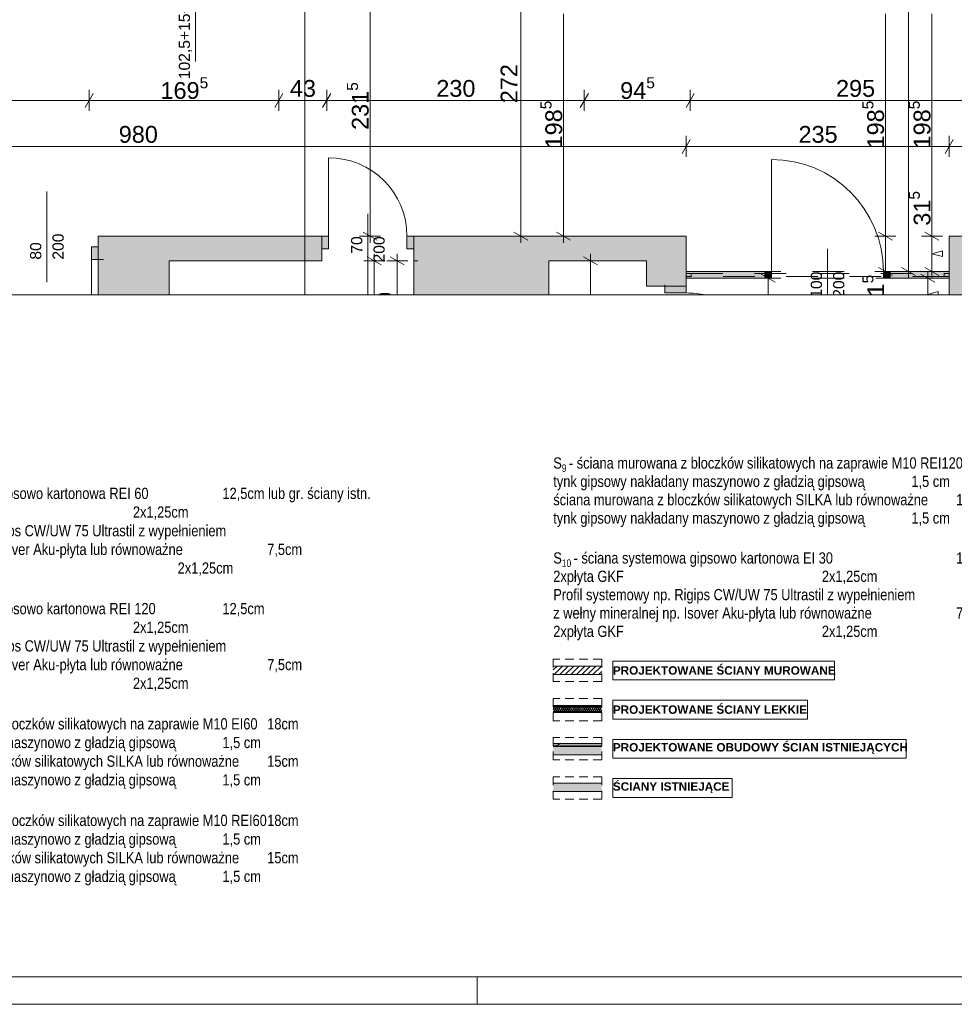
# Paper-space layout 'A-38 RZUT - PIĘTRO 8' of a CAD drawing. Header units: millimetres. Extents: x 0 to 800, y 0 to 500.
# Tile 2 of 22: x 178 to 345, y 0 to 176. Entities that reach past the tile are written whole.
import ezdxf
from ezdxf.xclip import XClip

# ---------------------------------------------------------------- set-up
doc = ezdxf.new("R2010")
doc.units = ezdxf.units.MM
doc.header["$MEASUREMENT"] = 0
doc.header["$XCLIPFRAME"] = 0
for name, pattern in [('DASHDOTX2', [1000, 500, -250, 0, -250]), ('Przer. długie kreski', [2.5, 1.5, -1]), ('PRZERYWANA', [5.64444, 2.82222, -2.82222]), ('PRZERYWANA_DU_A', [550, 350, -200])]:
    doc.linetypes.add(name, pattern=pattern)
for name, color, linetype, lineweight in [('0_Nr_pióra__1', 7, 'Continuous', 20), ('0_Nr_pióra__2', 8, 'Continuous', 13), ('A_Arkusz_Nr_pióra__1', 7, 'Continuous', 20), ('A_wymiary_Nr_pióra__1', 7, 'Continuous', 20), ('A_wymiary_Nr_pióra__2', 8, 'Continuous', 13), ('A_ściany proj_Nr_pióra__1', 7, 'Continuous', 20), ('A_ściany_Nr_pióra__1', 7, 'Continuous', 20), ('AR ZAMUROWANIA_Nr_pióra__1', 7, 'Continuous', 20), ('AR ŚCIANY PROJEKTOWANE_Nr_pióra__1', 7, 'Continuous', 20), ('AR ŚCIANY PROJEKTOWANE_Nr_pióra__2', 8, 'Continuous', 13), ('Drzwi Archicad_Nr_pióra__1', 7, 'Continuous', 20), ('Okna Archicada_Nr_pióra__1', 7, 'Continuous', 20), ('Znaczniki drzwi Archicada_Nr_pióra__1', 7, 'Continuous', 20), ('Znaczniki drzwi Archicada_Nr_pióra__3', 252, 'Continuous', 13)]:
    doc.layers.add(name, color=color, linetype=linetype, lineweight=lineweight)
for name, color, linetype, lineweight, true_color in [('A_Arkusz_Nr_pióra__237', 7, 'Continuous', 5, 0x343434), ('A_osie_Nr_pióra__16', 7, 'Continuous', 5, 0x0f0f0f), ('A_wymiary_Nr_pióra__6', 7, 'Continuous', 13, 0xa9a9a9), ('A_wymiary_Nr_pióra__7', 7, 'Continuous', 18, 0x171717), ('A_ściany proj_Nr_pióra__10', 7, 'Continuous', 13, 0x4b4b4b)]:
    doc.layers.add(name, color=color, linetype=linetype, lineweight=lineweight, true_color=true_color)
for name, color, linetype in [('A_podrys', 7, 'Continuous'), ('A_ściany', 7, 'Continuous'), ('Drzwi Archicad', 7, 'Continuous')]:
    doc.layers.add(name, color=color, linetype=linetype)
doc.styles.add('STYL_AUTOMATYCZNY_1', font='arial.ttf')
doc.styles.add('STYL_AUTOMATYCZNY_2', font='ARIALN.TTF')
doc.styles.add('STYL_AUTOMATYCZNY_3', font='arial.ttf')
doc.styles.add('STYL_AUTOMATYCZNY_4', font='arial.ttf')
doc.styles.add('STYL_AUTOMATYCZNY_5', font='arial.ttf')
pattern_1 = [(0, (0, 0), (0, 1), [0, -1])]
pattern_2 = [(45, (0, 0), (-57.025, 57.025), []), (45, (57.025, 0), (-57.025, 57.025), [40.323, -20.161])]

# ---------------------------------------------------------------- blocks, each defined once
blk = doc.blocks.new('Rysunek_1_1', base_point=(-3189.41, -631.4))
at = {"layer": 'A_ściany', "linetype": 'Continuous', "lineweight": 0, "true_color": 0x000000}
for points in [[(192.28, 137.25), (204.94, 132.85), (232.24, 132.85), (232.24, 137.25)], [(204.94, 132.85), (192.28, 137.25), (192.28, 126.75), (204.94, 126.75)], [(248.64, 126.75), (270.36, 126.75), (272.8, 137.25), (248.64, 137.25)], [(270.36, 126.75), (272.8, 126.75), (272.8, 137.25)], [(290.24, 137.25), (272.8, 137.25), (272.8, 132.85), (290.24, 132.85)], [(297.34, 137.25), (290.24, 137.25), (290.24, 128.29), (293.54, 128.29)], [(297.34, 137.25), (293.54, 128.29), (297.34, 128.29)], [(344.34, 126.75), (400.88, 126.75), (400.88, 137.25), (344.34, 137.25)], [(297.34, 130.95), (297.34, 129.73), (311.38, 129.73), (311.38, 130.95)], [(344.34, 130.95), (333.78, 130.95), (333.78, 129.73), (344.34, 129.73)]]:
    blk.add_hatch(color=18, dxfattribs=at).paths.add_polyline_path(points)
at = {"layer": 'Drzwi Archicad', "linetype": 'Continuous', "lineweight": 0, "true_color": 0xfdfdfd}
for points in [[(232.24, 137.25), (232.24, 134.95), (233.44, 134.95), (233.44, 137.25)], [(248.64, 134.95), (248.64, 137.25), (247.44, 137.25), (247.44, 134.95)], [(192.28, 133.05), (192.28, 135.35), (191.08, 135.35), (191.08, 133.05)], [(311.38, 130.95), (311.38, 129.73), (312.58, 129.73), (312.58, 130.95)], [(333.78, 129.73), (333.78, 130.95), (332.58, 130.95), (332.58, 129.73)], [(293.54, 128.29), (293.54, 127.09), (297.34, 127.09), (297.34, 128.29)]]:
    blk.add_hatch(color=7, dxfattribs=at).paths.add_polyline_path(points)
at = {"layer": '0_Nr_pióra__2', "color": 8, "linetype": 'PRZERYWANA_DU_A', "lineweight": 13, "ltscale": 2, "flags": 128}
for points in [[(64.84, 126.75), (294.84, 126.75)], [(294.84, 126.75), (364.84, 126.75)]]:
    blk.add_lwpolyline(points, dxfattribs=at)
at = {"layer": 'A_osie_Nr_pióra__16', "color": 250, "linetype": 'DASHDOTX2', "lineweight": 5, "ltscale": 2, "true_color": 0x0f0f0f}
blk.add_line((229.18, 390.39), (229.18, 126.75), dxfattribs=at)
at = {"layer": 'A_wymiary_Nr_pióra__1', "color": 7, "linetype": 'Continuous', "lineweight": 20, "ltscale": 2}
for p, q in [((191.35, 162.75), (189.91, 160.25)), ((225.25, 162.75), (223.8, 160.25)), ((233.81, 162.75), (232.37, 160.25)), ((279.85, 162.75), (278.41, 160.25)), ((298.75, 162.75), (297.31, 160.25)), ((298.06, 154.54), (296.62, 152.04)), ((345.06, 154.54), (343.62, 152.04)), ((239.6, 137.97), (242.1, 136.53)), ((266.53, 137.97), (269.03, 136.53)), ((274.18, 137.97), (276.68, 136.53)), ((331.7, 137.97), (334.2, 136.53)), ((339.99, 137.97), (342.49, 136.53)), ((242.83, 132.13), (240.33, 133.57)), ((246.94, 132.13), (244.44, 133.57)), ((281.47, 132.13), (278.97, 133.57)), ((313.21, 129.01), (310.71, 130.45)), ((331.7, 131.67), (334.2, 130.23)), ((335.84, 131.67), (338.34, 130.23)), ((341.74, 129.01), (339.24, 130.45)), ((339.99, 131.67), (342.49, 130.23))]:
    blk.add_line(p, q, dxfattribs=at)
at = {"layer": 'A_wymiary_Nr_pióra__2', "color": 8, "linetype": 'Continuous', "lineweight": 13, "ltscale": 2}
for p, q in [((337.09, 130.95), (337.09, 437.91)), ((267.78, 137.25), (267.78, 191.61)), ((240.85, 137.25), (240.85, 183.57)), ((275.43, 137.25), (275.43, 176.97)), ((332.95, 137.25), (332.95, 176.97)), ((341.24, 137.25), (341.24, 176.97)), ((190.63, 159.63), (190.63, 163.38)), ((224.53, 159.63), (224.53, 163.38)), ((233.09, 159.63), (233.09, 163.38)), ((279.13, 159.63), (279.13, 163.38)), ((298.03, 159.63), (298.03, 163.38)), ((147.85, 161.5), (190.63, 161.5)), ((190.63, 161.5), (224.53, 161.5)), ((224.53, 161.5), (233.09, 161.5)), ((233.09, 161.5), (279.13, 161.5)), ((279.13, 161.5), (298.03, 161.5)), ((298.03, 161.5), (357.05, 161.5)), ((297.34, 151.41), (297.34, 155.16)), ((344.34, 151.41), (344.34, 155.16)), ((101.38, 153.29), (297.34, 153.29)), ((297.34, 153.29), (344.34, 153.29)), ((344.34, 153.29), (380.63, 153.29)), ((242.72, 137.25), (238.97, 137.25)), ((240.85, 136.03), (240.85, 137.25)), ((269.66, 137.25), (265.91, 137.25)), ((267.78, 136.03), (267.78, 137.25)), ((277.3, 137.25), (273.55, 137.25)), ((275.43, 136.03), (275.43, 137.25)), ((334.82, 137.25), (331.07, 137.25)), ((332.95, 130.95), (332.95, 137.25)), ((343.11, 137.25), (339.36, 137.25)), ((341.24, 130.95), (341.24, 137.25)), ((241.58, 132.85), (241.58, 134.07)), ((245.69, 132.85), (245.69, 134.07)), ((280.22, 132.85), (280.22, 134.07)), ((243.46, 132.85), (239.71, 132.85)), ((241.58, 126.75), (241.58, 132.85)), ((247.57, 132.85), (243.82, 132.85)), ((245.69, 126.75), (245.69, 132.85)), ((282.09, 132.85), (278.34, 132.85)), ((280.22, 126.75), (280.22, 132.85)), ((311.96, 129.73), (311.96, 130.95)), ((334.82, 130.95), (331.07, 130.95)), ((332.95, 129.73), (332.95, 130.95)), ((338.97, 130.95), (335.22, 130.95)), ((337.09, 129.73), (337.09, 130.95)), ((343.11, 130.95), (339.36, 130.95)), ((340.49, 129.73), (340.49, 130.95)), ((341.24, 129.73), (341.24, 130.95)), ((313.83, 129.73), (310.08, 129.73)), ((311.96, 126.75), (311.96, 129.73)), ((342.36, 129.73), (338.61, 129.73)), ((340.49, 126.75), (340.49, 129.73))]:
    blk.add_line(p, q, dxfattribs=at)
at = {"layer": 'A_wymiary_Nr_pióra__6', "color": 253, "linetype": 'Continuous', "lineweight": 13, "ltscale": 2, "true_color": 0xa9a9a9}
for p, q in [((341.21, 138.54), (341.21, 145.77)), ((341.21, 134.1), (341.21, 138.54)), ((341.24, 134.1), (341.21, 134.1)), ((340.49, 126.84), (340.46, 126.84)), ((340.46, 126.84), (340.46, 126.75))]:
    blk.add_line(p, q, dxfattribs=at)
at = {"layer": 'A_wymiary_Nr_pióra__7', "color": 250, "linetype": 'Continuous', "lineweight": 18, "ltscale": 2, "true_color": 0x171717}
for p, q in [((341.24, 134.1), (343.11, 134.6)), ((341.24, 134.1), (343.11, 133.6)), ((343.11, 134.6), (343.11, 133.6)), ((340.49, 126.84), (342.35, 127.34)), ((340.49, 126.84), (340.82, 126.75)), ((342.35, 127.34), (342.35, 126.75))]:
    blk.add_line(p, q, dxfattribs=at)
at = {"layer": 'A_ściany_Nr_pióra__1', "color": 7, "linetype": 'Continuous', "lineweight": 20, "ltscale": 2}
for p, q in [((192.28, 137.25), (193.02, 137.25)), ((192.28, 135.35), (192.28, 137.25)), ((232.24, 137.25), (231.3, 137.25)), ((232.24, 137.25), (232.24, 134.95)), ((248.64, 137.25), (249.58, 137.25)), ((248.64, 137.25), (248.64, 134.95)), ((192.28, 133.05), (192.28, 135.35)), ((232.24, 134.95), (232.24, 132.85)), ((248.64, 134.95), (248.64, 132.85)), ((192.28, 133.05), (193.22, 133.05)), ((232.24, 132.85), (231.5, 132.85)), ((248.64, 132.85), (249.38, 132.85)), ((311.38, 130.95), (311.14, 130.95)), ((311.38, 130.95), (311.38, 129.73)), ((333.78, 130.95), (334.02, 130.95)), ((333.78, 130.95), (333.78, 129.73)), ((293.54, 128.29), (293.54, 128.53)), ((297.34, 128.29), (297.34, 128.53)), ((311.38, 129.73), (311.14, 129.73)), ((333.78, 129.73), (334.02, 129.73)), ((297.34, 128.29), (293.54, 128.29))]:
    blk.add_line(p, q, dxfattribs=at)
at = {"layer": 'A_ściany_Nr_pióra__1', "color": 7, "linetype": 'Continuous', "lineweight": 20, "ltscale": 2, "flags": 128}
for points in [[(232.24, 137.25), (192.28, 137.25)], [(272.8, 137.25), (248.64, 137.25)], [(290.24, 137.25), (272.8, 137.25)], [(297.34, 137.25), (290.24, 137.25)], [(297.34, 130.95), (297.34, 137.25)], [(400.88, 137.25), (344.34, 137.25)], [(344.34, 137.25), (344.34, 126.75)], [(192.28, 133.05), (192.28, 126.75)], [(204.94, 132.85), (232.24, 132.85)], [(204.94, 126.75), (204.94, 132.85)], [(248.64, 132.85), (248.64, 126.75)], [(272.8, 132.85), (290.24, 132.85)], [(272.8, 126.75), (272.8, 132.85)], [(290.24, 132.85), (290.24, 128.29)], [(311.38, 130.95), (297.34, 130.95)], [(344.34, 130.95), (333.78, 130.95)], [(344.34, 129.73), (344.34, 130.95)], [(297.34, 129.73), (311.38, 129.73)], [(297.34, 128.29), (297.34, 129.73)], [(333.78, 129.73), (344.34, 129.73)], [(290.24, 128.29), (293.54, 128.29)]]:
    blk.add_lwpolyline(points, dxfattribs=at)
at = {"layer": 'Drzwi Archicad_Nr_pióra__1', "color": 7, "linetype": 'Continuous', "lineweight": 20, "ltscale": 2}
for p, q in [((233.44, 137.25), (233.44, 151.25)), ((312.58, 130.95), (312.58, 150.95)), ((192.28, 135.35), (192.28, 137.25)), ((192.28, 135.35), (192.28, 137.25)), ((192.28, 137.25), (193.02, 137.25)), ((192.28, 137.25), (193.02, 137.25)), ((232.24, 137.25), (231.3, 137.25)), ((232.24, 137.25), (231.3, 137.25)), ((232.24, 137.25), (233.44, 137.25)), ((232.24, 134.95), (232.24, 137.25)), ((232.24, 137.25), (232.24, 134.95)), ((232.24, 137.25), (232.24, 134.95)), ((233.44, 137.25), (233.44, 134.95)), ((247.44, 134.95), (247.44, 137.25)), ((247.44, 137.25), (248.64, 137.25)), ((248.64, 137.25), (248.64, 134.95)), ((248.64, 137.25), (248.64, 134.95)), ((248.64, 137.25), (248.64, 134.95)), ((248.64, 137.25), (249.58, 137.25)), ((248.64, 137.25), (249.58, 137.25)), ((191.08, 133.05), (191.08, 135.35)), ((191.08, 135.35), (192.28, 135.35)), ((192.28, 135.35), (192.28, 133.05)), ((192.28, 133.05), (192.28, 135.35)), ((192.28, 133.05), (192.28, 135.35)), ((233.44, 134.95), (232.24, 134.95)), ((232.24, 134.95), (232.24, 132.85)), ((232.24, 134.95), (232.24, 132.85)), ((248.64, 134.95), (247.44, 134.95)), ((248.64, 134.95), (248.64, 132.85)), ((248.64, 134.95), (248.64, 132.85)), ((192.28, 133.05), (191.08, 133.05)), ((191.08, 133.05), (191.08, 126.75)), ((192.28, 133.05), (193.22, 133.05)), ((192.28, 133.05), (193.22, 133.05)), ((232.24, 132.85), (231.5, 132.85)), ((232.24, 132.85), (231.5, 132.85)), ((248.64, 132.85), (249.38, 132.85)), ((248.64, 132.85), (249.38, 132.85)), ((311.38, 130.95), (311.14, 130.95)), ((311.38, 130.95), (311.14, 130.95)), ((311.38, 130.95), (312.58, 130.95)), ((311.38, 129.73), (311.38, 130.95)), ((311.38, 130.95), (311.38, 129.73)), ((311.38, 130.95), (311.38, 129.73)), ((312.58, 130.95), (312.58, 129.73)), ((332.58, 129.73), (332.58, 130.95)), ((332.58, 130.95), (333.78, 130.95)), ((333.78, 130.95), (333.78, 129.73)), ((333.78, 130.95), (333.78, 129.73)), ((333.78, 130.95), (333.78, 129.73)), ((333.78, 130.95), (334.02, 130.95)), ((333.78, 130.95), (334.02, 130.95)), ((293.54, 128.29), (293.54, 128.53)), ((293.54, 128.29), (293.54, 128.53)), ((297.34, 128.29), (297.34, 128.53)), ((297.34, 128.29), (297.34, 128.53)), ((311.38, 129.73), (311.14, 129.73)), ((311.38, 129.73), (311.14, 129.73)), ((312.58, 129.73), (311.38, 129.73)), ((333.78, 129.73), (332.58, 129.73)), ((333.78, 129.73), (334.02, 129.73)), ((333.78, 129.73), (334.02, 129.73)), ((293.54, 128.29), (293.54, 127.09)), ((297.34, 128.29), (293.54, 128.29)), ((297.34, 128.29), (293.54, 128.29)), ((297.34, 128.29), (293.54, 128.29)), ((293.54, 127.09), (297.34, 127.09)), ((297.34, 127.09), (297.34, 128.29))]:
    blk.add_line(p, q, dxfattribs=at)
for centre, radius, start in [((233.44, 137.25), 14, 0), ((312.58, 130.95), 20, 0), ((297.34, 108.79), 18.3, 78.9382)]:
    blk.add_arc(centre, radius, start, 90, dxfattribs=at)
at = {"layer": 'Okna Archicada_Nr_pióra__1', "color": 7, "linetype": 'PRZERYWANA', "lineweight": 20, "ltscale": 2}
for p, q in [((297.34, 130.95), (344.34, 130.95)), ((297.34, 130.95), (297.34, 130.55)), ((297.34, 130.55), (298.24, 130.55)), ((297.34, 130.55), (297.34, 130.05)), ((297.34, 130.55), (297.34, 130.05)), ((298.24, 130.55), (298.24, 130.05)), ((298.24, 130.55), (343.44, 130.55)), ((343.44, 130.05), (343.44, 130.55)), ((343.44, 130.55), (344.34, 130.55)), ((344.34, 130.95), (344.34, 130.55)), ((344.34, 130.55), (344.34, 130.05)), ((344.34, 130.55), (344.34, 130.05)), ((298.24, 130.05), (297.34, 130.05)), ((297.34, 130.05), (297.34, 129.73)), ((297.34, 129.73), (344.34, 129.73)), ((343.44, 130.05), (298.24, 130.05)), ((344.34, 130.05), (343.44, 130.05)), ((344.34, 130.05), (344.34, 129.73))]:
    blk.add_line(p, q, dxfattribs=at)
at = {"layer": 'Znaczniki drzwi Archicada_Nr_pióra__1', "color": 7, "linetype": 'Continuous', "lineweight": 20, "ltscale": 2}
for p, q in [((183.08, 129.05), (183.08, 145.25)), ((240.44, 141.25), (240.44, 126.75)), ((322.58, 134.95), (322.58, 126.75))]:
    blk.add_line(p, q, dxfattribs=at)
at = {"layer": 'Znaczniki drzwi Archicada_Nr_pióra__3', "color": 252, "linetype": 'Continuous', "lineweight": 13, "ltscale": 2}
blk.add_line((209.65, 187.39), (209.65, 168.42), dxfattribs=at)
at = {"layer": 'A_wymiary_Nr_pióra__1', "color": 7, "linetype": 'Continuous', "lineweight": 20, "char_height": 3, "attachment_point": 7, "style": 'STYL_AUTOMATYCZNY_1'}
for s, insert in [('\\A1;{\\pql;\\fArial|b0|i0|c238|p0;\\W1.000000;169\\fArial|b0|i0|c238|p0;\\W1.000000;\\A1{\\H.66x;\\S5^  ;}}', (203.39, 160.89)), ('\\A1;{\\pql;\\fArial|b0|i0|c238|p0;\\W1.000000;94\\fArial|b0|i0|c238|p0;\\W1.000000;\\A1{\\H.66x;\\S5^  ;}}', (285.54, 160.89))]:
    blk.add_mtext(s, dxfattribs=dict(at, insert=insert))
at = {"layer": 'A_wymiary_Nr_pióra__1', "color": 7, "linetype": 'Continuous', "lineweight": 20, "char_height": 3, "attachment_point": 7, "rotation": 90, "style": 'STYL_AUTOMATYCZNY_1'}
for s, insert in [('\\A1;{\\pql;\\fArial|b0|i0|c238|p0;\\W1.000000;231\\fArial|b0|i0|c238|p0;\\W1.000000;\\A1{\\H.66x;\\S5^  ;}}', (241.46, 156.22)), ('\\A1;{\\pql;\\fArial|b0|i0|c238|p0;\\W1.000000;198\\fArial|b0|i0|c238|p0;\\W1.000000;\\A1{\\H.66x;\\S5^  ;}}', (276.04, 152.92)), ('\\A1;{\\pql;\\fArial|b0|i0|c238|p0;\\W1.000000;198\\fArial|b0|i0|c238|p0;\\W1.000000;\\A1{\\H.66x;\\S5^  ;}}', (333.56, 152.92)), ('\\A1;{\\pql;\\fArial|b0|i0|c238|p0;\\W1.000000;198\\fArial|b0|i0|c238|p0;\\W1.000000;\\A1{\\H.66x;\\S5^  ;}}', (341.85, 152.92)), ('\\A1;{\\pql;\\fArial|b0|i0|c238|p0;\\W1.000000;31\\fArial|b0|i0|c238|p0;\\W1.000000;\\A1{\\H.66x;\\S5^  ;}}', (341.86, 139.11)), ('\\A1;{\\pql;\\fArial|b0|i0|c238|p0;\\W1.000000;31\\fArial|b0|i0|c238|p0;\\W1.000000;\\A1{\\H.66x;\\S5^  ;}}', (333.56, 124.14))]:
    blk.add_mtext(s, dxfattribs=dict(at, insert=insert))
at = {"layer": 'A_wymiary_Nr_pióra__1', "color": 7, "linetype": 'Continuous', "lineweight": 20, "char_height": 3, "attachment_point": 7, "rotation": 90, "style": 'STYL_AUTOMATYCZNY_5'}
for s, insert, width in [('\\A1;{\\pql;\\fArial|b0|i0|c238|p0;\\W1.000000;272}', (267.18, 161), 6.8645), ('\\A1;{\\pql;\\fArial|b0|i0|c238|p0;\\W1.000000;79}', (245.09, 122.65), 4.5763)]:
    blk.add_mtext(s, dxfattribs=dict(at, insert=insert, width=width))
at = {"layer": 'A_wymiary_Nr_pióra__1', "color": 7, "linetype": 'Continuous', "lineweight": 20, "char_height": 3, "attachment_point": 7, "style": 'STYL_AUTOMATYCZNY_5'}
for s, insert, width in [('\\A1;{\\pql;\\fArial|b0|i0|c238|p0;\\W1.000000;43}', (226.52, 162.1), 4.5763), ('\\A1;{\\pql;\\fArial|b0|i0|c238|p0;\\W1.000000;230}', (252.68, 162.1), 6.8645), ('\\A1;{\\pql;\\fArial|b0|i0|c238|p0;\\W1.000000;295}', (324.11, 162.1), 6.8645), ('\\A1;{\\pql;\\fArial|b0|i0|c238|p0;\\W1.000000;980}', (195.93, 153.89), 6.8645), ('\\A1;{\\pql;\\fArial|b0|i0|c238|p0;\\W1.000000;235}', (317.41, 153.89), 6.8645)]:
    blk.add_mtext(s, dxfattribs=dict(at, insert=insert, width=width))
at = {"layer": 'Znaczniki drzwi Archicada_Nr_pióra__1', "color": 7, "linetype": 'Continuous', "lineweight": 20, "char_height": 2, "attachment_point": 7, "rotation": 90, "style": 'STYL_AUTOMATYCZNY_4'}
for s, insert in [('\\A1;{\\pql;\\fArial CE|b0|i0|c238|p0;\\W1.000000;200}', (186.12, 133.05)), ('\\A1;{\\pql;\\fArial CE|b0|i0|c238|p0;\\W1.000000;80}', (182.12, 133.05)), ('\\A1;{\\pql;\\fArial CE|b0|i0|c238|p0;\\W1.000000;70}', (239.48, 134.11)), ('\\A1;{\\pql;\\fArial CE|b0|i0|c238|p0;\\W1.000000;200}', (243.48, 132.54)), ('\\A1;{\\pql;\\fArial CE|b0|i0|c238|p0;\\W1.000000;100}', (321.62, 126.24)), ('\\A1;{\\pql;\\fArial CE|b0|i0|c238|p0;\\W1.000000;200}', (325.62, 126.24))]:
    blk.add_mtext(s, dxfattribs=dict(at, insert=insert))
at = {"layer": 'Znaczniki drzwi Archicada_Nr_pióra__3', "color": 252, "linetype": 'Continuous', "lineweight": 13, "insert": (209.03, 165.29), "char_height": 2, "attachment_point": 7, "rotation": 90, "style": 'STYL_AUTOMATYCZNY_1'}
blk.add_mtext('\\A1;{\\pql;\\pt2;\\fArial|b0|i0|c238|p0;\\W1.000000;102,5+15+117,5}', dxfattribs=at)

psp = doc.layouts.new('A-38 RZUT - PIĘTRO 8')

# ---------------------------------------------------------------- hatches: boundary and pattern name
at = {"layer": 'A_ściany proj_Nr_pióra__1', "linetype": 'Continuous', "lineweight": 20}
h = psp.add_hatch(dxfattribs=at)
h.set_pattern_fill('bloczki_ceramiczne', style=0, pattern_type=2)
h.set_pattern_definition([(45, (0, 0), (-0.4949747, 0.4949747), [])])
h.paths.add_polyline_path([(282.23, 60.43), (273.58, 60.43), (273.58, 58.93), (282.23, 58.93)])
at = {"layer": 'A_ściany proj_Nr_pióra__10', "linetype": 'Continuous', "lineweight": 13}
h = psp.add_hatch(dxfattribs=at)
h.set_pattern_fill('FP_65', color=1, style=0, pattern_type=2)
h.set_pattern_definition(pattern_2)
h.paths.add_polyline_path([(282.23, 46.57), (273.58, 46.57), (273.58, 46.32), (282.23, 46.32)])
h = psp.add_hatch(dxfattribs=at)
h.set_pattern_fill('FP_65', color=1, style=0, pattern_type=2)
h.set_pattern_definition(pattern_2)
h.paths.add_polyline_path([(273.58, 46.07), (282.23, 46.07), (282.23, 46.32), (273.58, 46.32)])
at = {"layer": 'A_ściany_Nr_pióra__1', "linetype": 'Continuous', "lineweight": 0, "true_color": 0x000000}
for points in [[(273.58, 44.57), (282.23, 44.57), (282.23, 46.07), (273.58, 46.07)], [(273.58, 38), (282.23, 38), (282.23, 39.5), (273.58, 39.5)]]:
    psp.add_hatch(color=18, dxfattribs=at).paths.add_polyline_path(points)
at = {"layer": 'AR ŚCIANY PROJEKTOWANE_Nr_pióra__2', "linetype": 'Continuous', "lineweight": 13}
h = psp.add_hatch(dxfattribs=at)
h.set_pattern_fill('gypsum', color=8, style=0, pattern_type=2)
h.set_pattern_definition(pattern_1)
h.paths.add_polyline_path([(282.23, 53.39), (273.58, 53.39), (273.58, 53.26), (282.23, 53.26)])
h = psp.add_hatch(dxfattribs=at)
h.set_pattern_fill('gypsum', color=8, style=0, pattern_type=2)
h.set_pattern_definition(pattern_1)
h.paths.add_polyline_path([(282.23, 53.26), (273.58, 53.26), (273.58, 53.14), (282.23, 53.14)])
h = psp.add_hatch(dxfattribs=at)
h.set_pattern_fill('batt_insulation', color=8, style=0, pattern_type=2)
h.set_pattern_definition([(60, (0, 0), (-0.25980762, 0.15), []), (120, (0, 0), (0.25980762, 0.15), [])])
h.paths.add_polyline_path([(282.23, 53.14), (273.58, 53.14), (273.58, 52.39), (282.23, 52.39)])
h = psp.add_hatch(dxfattribs=at)
h.set_pattern_fill('gypsum', color=8, style=0, pattern_type=2)
h.set_pattern_definition(pattern_1)
h.paths.add_polyline_path([(273.58, 52.26), (282.23, 52.26), (282.23, 52.39), (273.58, 52.39)])
h = psp.add_hatch(dxfattribs=at)
h.set_pattern_fill('gypsum', color=8, style=0, pattern_type=2)
h.set_pattern_definition(pattern_1)
h.paths.add_polyline_path([(273.58, 52.14), (282.23, 52.14), (282.23, 52.26), (273.58, 52.26)])

# ---------------------------------------------------------------- linework, layer by layer
at = {"layer": 'A_Arkusz_Nr_pióra__1', "color": 7, "linetype": 'Continuous', "lineweight": 20}
psp.add_line((795.1, 4.9), (29.9, 4.9), dxfattribs=at)
at = {"layer": 'A_Arkusz_Nr_pióra__1', "color": 7, "linetype": 'Continuous', "lineweight": 20, "flags": 128}
psp.add_lwpolyline([(0, 500), (800, 500), (800, 0), (0, 0)], close=True, dxfattribs=at)
at = {"layer": 'A_Arkusz_Nr_pióra__237', "color": 250, "linetype": 'Continuous', "lineweight": 5, "true_color": 0x343434}
psp.add_line((260, 0), (260, 4.9), dxfattribs=at)
at = {"layer": 'A_ściany proj_Nr_pióra__1', "color": 7, "linetype": 'Continuous', "lineweight": 20, "flags": 128}
for points in [[(282.23, 60.43), (273.58, 60.43)], [(273.58, 58.93), (282.23, 58.93)], [(282.23, 46.57), (273.58, 46.57)], [(273.58, 46.07), (282.23, 46.07)], [(273.58, 39.5), (282.23, 39.5)]]:
    psp.add_lwpolyline(points, dxfattribs=at)
at = {"layer": 'A_ściany proj_Nr_pióra__10', "color": 1, "linetype": 'Continuous', "lineweight": 13}
for p, q in [((282.23, 46.32), (273.58, 46.32)), ((273.58, 46.32), (282.23, 46.32))]:
    psp.add_line(p, q, dxfattribs=at)
at = {"layer": 'A_ściany_Nr_pióra__1', "color": 7, "linetype": 'Continuous', "lineweight": 20, "flags": 128}
for points in [[(282.23, 46.07), (273.58, 46.07)], [(273.58, 44.57), (282.23, 44.57)], [(282.23, 39.5), (273.58, 39.5)], [(273.58, 38), (282.23, 38)]]:
    psp.add_lwpolyline(points, dxfattribs=at)
at = {"layer": 'AR ZAMUROWANIA_Nr_pióra__1', "color": 7, "linetype": 'Continuous', "lineweight": 20, "flags": 128}
for points in [[(284.23, 61.32), (323.84, 61.32), (323.84, 57.96), (284.23, 57.96)], [(284.23, 54.32), (318.99, 54.32), (318.99, 50.96), (284.23, 50.96)], [(284.23, 47.32), (336.64, 47.32), (336.64, 43.96), (284.23, 43.96)], [(284.23, 40.32), (305.53, 40.32), (305.53, 36.96), (284.23, 36.96)]]:
    psp.add_lwpolyline(points, close=True, dxfattribs=at)
at = {"layer": 'AR ŚCIANY PROJEKTOWANE_Nr_pióra__1', "color": 7, "linetype": 'Continuous', "lineweight": 20, "flags": 128}
for points in [[(282.23, 53.39), (273.58, 53.39)], [(273.58, 52.14), (282.23, 52.14)]]:
    psp.add_lwpolyline(points, dxfattribs=at)
at = {"layer": 'AR ŚCIANY PROJEKTOWANE_Nr_pióra__2', "color": 8, "linetype": 'Przer. długie kreski', "lineweight": 13}
for p, q in [((282.23, 61.66), (273.58, 61.66)), ((273.58, 61.66), (273.58, 57.66)), ((282.23, 61.66), (282.23, 57.66)), ((282.23, 57.66), (273.58, 57.66)), ((273.58, 54.66), (273.58, 50.66)), ((282.23, 54.66), (273.58, 54.66)), ((282.23, 54.66), (282.23, 50.66)), ((282.23, 50.66), (273.58, 50.66)), ((282.23, 47.66), (273.58, 47.66)), ((273.58, 47.66), (273.58, 43.66)), ((282.23, 47.66), (282.23, 43.66)), ((282.23, 43.66), (273.58, 43.66)), ((282.23, 40.66), (273.58, 40.66)), ((273.58, 40.66), (273.58, 36.66)), ((282.23, 40.66), (282.23, 36.66)), ((282.23, 36.66), (273.58, 36.66))]:
    psp.add_line(p, q, dxfattribs=at)
at = {"layer": 'AR ŚCIANY PROJEKTOWANE_Nr_pióra__2', "color": 8, "linetype": 'Continuous', "lineweight": 13}
for p, q in [((282.23, 53.26), (273.58, 53.26)), ((282.23, 53.14), (273.58, 53.14)), ((273.58, 52.39), (282.23, 52.39)), ((273.58, 52.26), (282.23, 52.26))]:
    psp.add_line(p, q, dxfattribs=at)

# ---------------------------------------------------------------- block references
at = {"layer": 'A_podrys', "color": 37, "linetype": 'Continuous', "lineweight": 5, "true_color": 0x656532}
ref = psp.add_blockref('Rysunek_1_1', (-3189.41, -631.4), dxfattribs=at)
XClip(ref).set_block_clipping_path([(48.069637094, 126.7487186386), (544.9695795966, 478.1668323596)])

# ---------------------------------------------------------------- texts
at = {"layer": '0_Nr_pióra__1', "color": 7, "linetype": 'Continuous', "lineweight": 20, "insert": (150.46, 21.25), "char_height": 2, "attachment_point": 7, "style": 'STYL_AUTOMATYCZNY_2'}
psp.add_mtext('\\A1;{\\pql;\\fArial Narrow|b0|i0|c238|p0;\\W1.000000;S\\fArial Narrow|b0|i0|c238|p0;\\W1.000000;\\A1{\\H.66x;\\S ^ 5 ;}\\fArial Narrow|b0|i0|c238|p0;\\W1.000000;- ściana systemowa gipsowo kartonowa REI 60^I^I12,5cm lub gr. ściany istn.\\P\\pql;\\fArial Narrow|b0|i0|c238|p0;\\W1.000000;2xpłyta GKF^I^I^I^I^I2x1,25cm\\P\\pql;\\fArial Narrow|b0|i0|c238|p0;\\W1.000000;Profil systemowy np. Rigips CW/UW 75 Ultrastil z wypełnieniem\\P\\pql;\\fArial Narrow|b0|i0|c238|p0;\\W1.000000;z wełny mineralnej np. Isover Aku-płyta lub równoważne^I^I7,5cm\\P\\pql;\\fArial Narrow|b0|i0|c238|p0;\\W1.000000;^I2xpłyta GKF^I^I^I^I^I2x1,25cm\\P\\pql;\\fArial Narrow|b0|i0|c238|p0;\\W1.000000;\\P\\pql;\\fArial Narrow|b0|i0|c238|p0;\\W1.000000;S\\fArial Narrow|b0|i0|c238|p0;\\W1.000000;\\A1{\\H.66x;\\S ^ 6 ;}\\fArial Narrow|b0|i0|c238|p0;\\W1.000000;- ściana systemowa gipsowo kartonowa REI 120^I^I12,5cm\\P\\pql;\\fArial Narrow|b0|i0|c238|p0;\\W1.000000;2xpłyta GKF^I^I^I^I^I2x1,25cm\\P\\pql;\\fArial Narrow|b0|i0|c238|p0;\\W1.000000;Profil systemowy np. Rigips CW/UW 75 Ultrastil z wypełnieniem\\P\\pql;\\fArial Narrow|b0|i0|c238|p0;\\W1.000000;z wełny mineralnej np. Isover Aku-płyta lub równoważne^I^I7,5cm\\P\\pql;\\fArial Narrow|b0|i0|c238|p0;\\W1.000000;2xpłyta GKF^I^I^I^I^I2x1,25cm\\P\\pql;\\fArial Narrow|b0|i0|c238|p0;\\W1.000000;\\P\\pql;\\fArial Narrow|b0|i0|c238|p0;\\W1.000000;S\\fArial Narrow|b0|i0|c238|p0;\\W1.000000;\\A1{\\H.66x;\\S ^ 7 ;}\\fArial Narrow|b0|i0|c238|p0;\\W1.000000;- ściana murowana z bloczków silikatowych na zaprawie M10 EI60^I18cm\\P\\pql;\\fArial Narrow|b0|i0|c238|p0;\\W1.000000;tynk gipsowy nakładany maszynowo z gładzią gipsową^I^I1,5 cm\\P\\pql;\\fArial Narrow|b0|i0|c238|p0;\\W1.000000;ściana murowana z bloczków silikatowych SILKA lub równoważne^I15cm\\P\\pql;\\fArial Narrow|b0|i0|c238|p0;\\W1.000000;tynk gipsowy nakładany maszynowo z gładzią gipsową^I^I1,5 cm\\P\\pql;\\fArial Narrow|b0|i0|c238|p0;\\W1.000000;\\P\\pql;\\fArial Narrow|b0|i0|c238|p0;\\W1.000000;S\\fArial Narrow|b0|i0|c238|p0;\\W1.000000;\\A1{\\H.66x;\\S ^ 8 ;}\\fArial Narrow|b0|i0|c238|p0;\\W1.000000;- ściana murowana z bloczków silikatowych na zaprawie M10 REI60^I18cm\\P\\pql;\\fArial Narrow|b0|i0|c238|p0;\\W1.000000;tynk gipsowy nakładany maszynowo z gładzią gipsową^I^I1,5 cm\\P\\pql;\\fArial Narrow|b0|i0|c238|p0;\\W1.000000;ściana murowana z bloczków silikatowych SILKA lub równoważne^I15cm\\P\\pql;\\fArial Narrow|b0|i0|c238|p0;\\W1.000000;tynk gipsowy nakładany maszynowo z gładzią gipsową^I^I1,5 cm\\P\\pql;\\fArial Narrow|b0|i0|c238|p0;\\W1.000000;}', dxfattribs=at)
at = {"layer": '0_Nr_pióra__1', "color": 7, "linetype": 'Continuous', "lineweight": 20, "insert": (273.58, 65.04), "char_height": 2, "attachment_point": 7, "line_spacing_factor": 0.982744, "style": 'STYL_AUTOMATYCZNY_2'}
psp.add_mtext('\\A1;{\\pql;\\fArial Narrow|b0|i0|c238|p0;\\W1.000000;S\\fArial Narrow|b0|i0|c238|p0;\\W1.000000;\\A1{\\H.66x;\\S ^ 9 ;}\\fArial Narrow|b0|i0|c238|p0;\\W1.000000;- ściana murowana z bloczków silikatowych na zaprawie M10 REI120^I18cm\\P\\pql;\\fArial Narrow|b0|i0|c238|p0;\\W1.000000;tynk gipsowy nakładany maszynowo z gładzią gipsową^I^I1,5 cm\\P\\pql;\\fArial Narrow|b0|i0|c238|p0;\\W1.000000;ściana murowana z bloczków silikatowych SILKA lub równoważne^I15cm\\P\\pql;\\fArial Narrow|b0|i0|c238|p0;\\W1.000000;tynk gipsowy nakładany maszynowo z gładzią gipsową^I^I1,5 cm\\P\\pql;\\fArial Narrow|b0|i0|c238|p0;\\W1.000000;\\P\\pql;\\fArial Narrow|b0|i0|c238|p0;\\W1.000000;S\\fArial Narrow|b0|i0|c238|p0;\\W1.000000;\\A1{\\H.66x;\\S ^ 10 ;}\\fArial Narrow|b0|i0|c238|p0;\\W1.000000;- ściana systemowa gipsowo kartonowa EI 30^I^I^I12,5cm\\P\\pql;\\fArial Narrow|b0|i0|c238|p0;\\W1.000000;2xpłyta GKF^I^I^I^I^I2x1,25cm\\P\\pql;\\fArial Narrow|b0|i0|c238|p0;\\W1.000000;Profil systemowy np. Rigips CW/UW 75 Ultrastil z wypełnieniem\\P\\pql;\\fArial Narrow|b0|i0|c238|p0;\\W1.000000;z wełny mineralnej np. Isover Aku-płyta lub równoważne^I^I7,5cm\\P\\pql;\\fArial Narrow|b0|i0|c238|p0;\\W1.000000;2xpłyta GKF^I^I^I^I^I2x1,25cm}', dxfattribs=at)
at = {"layer": 'AR ZAMUROWANIA_Nr_pióra__1', "color": 7, "linetype": 'Continuous', "lineweight": 20, "char_height": 1.5, "attachment_point": 4, "style": 'STYL_AUTOMATYCZNY_3'}
for s, insert in [('\\A1;{\\pql;\\fArial|b1|i0|c238|p0;\\W1.000000;PROJEKTOWANE ŚCIANY MUROWANE}', (284.23, 59.64)), ('\\A1;{\\pql;\\fArial|b1|i0|c238|p0;\\W1.000000;PROJEKTOWANE ŚCIANY LEKKIE}', (284.23, 52.64)), ('\\A1;{\\pql;\\fArial|b1|i0|c238|p0;\\W1.000000;PROJEKTOWANE OBUDOWY ŚCIAN ISTNIEJĄCYCH}', (284.23, 45.7)), ('\\A1;{\\pql;\\fArial|b1|i0|c238|p0;\\W1.000000;ŚCIANY ISTNIEJĄCE}', (284.23, 38.7))]:
    psp.add_mtext(s, dxfattribs=dict(at, insert=insert))

doc.saveas('drawing.dxf')
